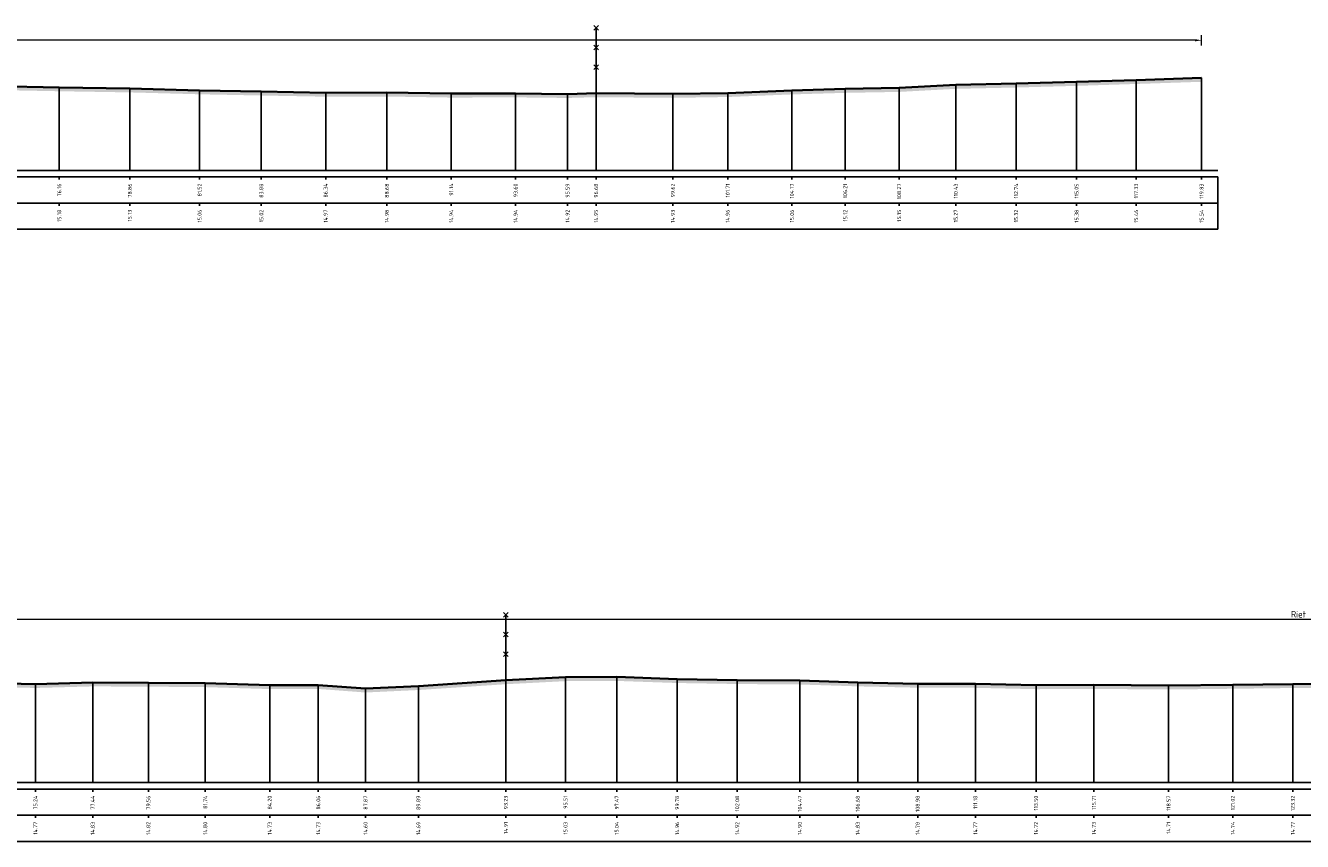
# Model space of a CAD drawing. Header units: metres. Extents: x 197883 to 206898, y 361907 to 364395.
# Tile 103 of 256: x 205859 to 205908, y 362873 to 362904. Entities that reach past the tile are written whole.
import ezdxf
from ezdxf.enums import TextEntityAlignment as Align

# ---------------------------------------------------------------- set-up
doc = ezdxf.new("R2010")
doc.units = ezdxf.units.M
doc.header["$PDMODE"] = 35
doc.header["$PDSIZE"] = 0.075
for name, color, linetype, lineweight in [('B-ME-IE-TERREINAFSCHEIDING_KUNSTMATIG_RASTERHEKWERK-SD', 20, 'Continuous', 25), ('X-ME-AL-PROFIEL_HUIDIG MAAIVELD-GD', 252, 'Continuous', 0), ('X-XX-AL-DETAIL1-M', 7, 'Continuous', 18), ('X-XX-AL-DWARSPROFIEL_PROFIELLIJN MAAIVELD-GD', 8, 'Continuous', 35)]:
    doc.layers.add(name, color=color, linetype=linetype, lineweight=lineweight)
doc.layers.add('X-ME-AL-PROFIELRASTER-S', color=7, linetype='Continuous')
doc.styles.add('NLCS-ISO-ANNOTATIVE-T18', font='NLCS-ISO.ttf', dxfattribs={"height": 1.8})
doc.styles.add('NLCS-ISO-M100-T25', font='NLCS-ISO.ttf', dxfattribs={"height": 0.25})
doc.dimstyles.new('NLCS-M100-T25-PIJL_L2_H1', dxfattribs={"dimscale": 0.1, "dimtxt": 2.5, "dimasz": 2.5, "dimexe": 2, "dimexo": 2, "dimgap": 0.7, "dimtad": 1, "dimzin": 0, "dimdsep": 46, "dimtxsty": 'NLCS-ISO-M100-T25', "dimcen": 0, "dimdle": 2, "dimclrd": 256, "dimclre": 256, "dimclrt": 256, "dimadec": 1, "dimazin": 0, "dimtfac": 1, "dimtdec": 3, "dimtofl": 0, "dimtmove": 0, "dimatfit": 3, "dimfxl": 2, "dimfxlon": 1, "dimtfillclr": 256, "dimtolj": 1, "dimtzin": 0, "dimlwd": -1, "dimlwe": -1, "dimarcsym": 0})

# ---------------------------------------------------------------- blocks, each defined once
blk = doc.blocks.new('SAL-PROFIELRASTER_BALK_EIND1-D')
at = {"color": 0, "linetype": 'ByBlock', "lineweight": -2}
blk.add_line((1, -12.5), (1, -2.5), dxfattribs=at)
at = {"color": 0, "linetype": 'ByBlock', "lineweight": -2, "flags": 128}
for points in [[(0, 0), (1, 0)], [(0, -2.5), (1, -2.5)], [(0, -12.5), (1, -12.5)]]:
    blk.add_lwpolyline(points, dxfattribs=at)
blk = doc.blocks.new('SAL-PROFIELRASTER_BALK_EIND2-D')
at = {"color": 0, "linetype": 'ByBlock', "lineweight": -2}
for p, q in [((1, -2.5), (1, -12.5)), ((1, -12.5), (0, -12.5))]:
    blk.add_line(p, q, dxfattribs=at)
blk = doc.blocks.new('SAL-PROFIELRASTER_BALK_DATA-D')
at = {"color": 0, "linetype": 'ByBlock', "lineweight": -2}
blk.add_lwpolyline([(0, -3.5), (0, -2.5)], dxfattribs=at)
at = {"color": 0, "linetype": 'ByBlock', "lineweight": -2, "style": 'NLCS-ISO-ANNOTATIVE-T18'}
blk.add_attdef('GETAL', text='', height=1.5, rotation=90, dxfattribs=at).set_placement((0.75, -5), align=Align.RIGHT)
blk = doc.blocks.new('SAL-PROFIELRASTER_AANHAAL-D')
at = {"color": 9, "linetype": 'ByBlock', "lineweight": -2, "flags": 128}
blk.add_lwpolyline([(0, 1), (0, 0)], dxfattribs=at)
blk = doc.blocks.new('*D25')
at = {"layer": 'Defpoints', "color": 0, "transparency": 16777216}
for p in [(205783.859, 362903.25), (205783.859, 362896.644), (205903.687, 362896.644)]:
    blk.add_point(p, dxfattribs=at)
at = {"layer": 'X-XX-AL-DETAIL1-M', "color": 253, "transparency": 16777216}
for p, q in [((205783.859, 362903.05), (205783.859, 362903.45)), ((205903.437, 362903.25), (205784.109, 362903.25)), ((205903.687, 362903.05), (205903.687, 362903.45))]:
    blk.add_line(p, q, dxfattribs=at)
for points in [[(205784.109, 362903.292), (205784.109, 362903.208), (205783.859, 362903.25)], [(205903.437, 362903.292), (205903.437, 362903.208), (205903.687, 362903.25)]]:
    blk.add_solid(points, dxfattribs=at)
at = {"layer": 'X-XX-AL-DETAIL1-M', "color": 253, "transparency": 16777216, "insert": (205843.773, 362903.445), "char_height": 0.25, "attachment_point": 5, "style": 'NLCS-ISO-M100-T25'}
blk.add_mtext('\\A1;Gras', dxfattribs=at)
blk = doc.blocks.new('SIE-RASTERHEKWERK-SOD')
at = {"flags": 128}
for points in [[(-0.035, 1.035), (0.035, 0.965)], [(-0.035, 0.965), (0, 1), (0.035, 1.035)], [(0, 0), (0, 1)], [(-0.035, 0.735), (0.035, 0.665)], [(-0.035, 0.665), (0, 0.7), (0.035, 0.735)], [(-0.035, 0.435), (0.035, 0.365)], [(-0.035, 0.365), (0, 0.4), (0.035, 0.435)]]:
    blk.add_lwpolyline(points, dxfattribs=at)
blk = doc.blocks.new('*D28')
at = {"layer": 'Defpoints', "color": 0, "transparency": 16777216}
for p in [(205818.855, 362881.109), (205818.855, 362872.994), (205995.924, 362872.994)]:
    blk.add_point(p, dxfattribs=at)
at = {"layer": 'X-XX-AL-DETAIL1-M', "color": 253, "transparency": 16777216}
for p, q in [((205818.855, 362880.909), (205818.855, 362881.309)), ((205995.924, 362880.909), (205995.924, 362881.309)), ((205995.674, 362881.109), (205819.105, 362881.109))]:
    blk.add_line(p, q, dxfattribs=at)
for points in [[(205819.105, 362881.151), (205819.105, 362881.067), (205818.855, 362881.109)], [(205995.674, 362881.151), (205995.674, 362881.067), (205995.924, 362881.109)]]:
    blk.add_solid(points, dxfattribs=at)
at = {"layer": 'X-XX-AL-DETAIL1-M', "color": 253, "transparency": 16777216, "insert": (205907.39, 362881.304), "char_height": 0.25, "attachment_point": 5, "style": 'NLCS-ISO-M100-T25'}
blk.add_mtext('\\A1;Riet', dxfattribs=at)

msp = doc.modelspace()

# ---------------------------------------------------------------- hatches: boundary and pattern name
at = {"layer": 'X-ME-AL-PROFIEL_HUIDIG MAAIVELD-GD'}
h = msp.add_hatch(dxfattribs=at)
h.set_pattern_fill('AGR-MAAIVELD', color=256, scale=0.05, pattern_type=2)
h.set_pattern_definition([(45, (-18.88385, -711.9343), (-0.25000007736, 0.25000007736), []), (45, (-18.91956, -711.8986), (0, 0.50000015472), [0.3535535, -0.3535535]), (45, (-18.95528, -711.86288), (0, 0.50000015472), [0.3535535, -0.3535535]), (45, (-18.9915, -711.82667), (0, 0.50000015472), [0.3535535, -0.3535535]), (45, (-19.0267, -711.79145), (0, 0.50000015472), [0.3535535, -0.3535535]), (45, (-19.06242, -711.75574), (0, 0.50000015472), [0.3535535, -0.3535535]), (45, (-19.09813, -711.72002), (0, 0.50000015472), [0.3535535, -0.3535535]), (315, (-18.88385, -711.9343), (0.25000007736, 0.25000007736), []), (315, (-18.84813, -711.8986), (0.50000015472, -1e-16), [0.3535535, -0.3535535]), (315, (-18.81242, -711.86288), (0.50000015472, -1e-16), [0.3535535, -0.3535535]), (315, (-18.7762, -711.82667), (0.50000015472, -1e-16), [0.3535535, -0.3535535]), (315, (-18.741, -711.79145), (0.50000015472, -1e-16), [0.3535535, -0.3535535]), (315, (-18.70528, -711.75574), (0.50000015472, -1e-16), [0.3535535, -0.3535535]), (315, (-18.66956, -711.72002), (0.50000015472, -1e-16), [0.3535535, -0.3535535])])
h.paths.add_polyline_path([(205903.687, 362901.812), (205901.187, 362901.73), (205898.907, 362901.657), (205896.597, 362901.594), (205894.291, 362901.544), (205892.127, 362901.426), (205890.065, 362901.39), (205888.026, 362901.33), (205885.573, 362901.231), (205883.475, 362901.199), (205880.539, 362901.225), (205879.449, 362901.195), (205877.463, 362901.217), (205875.002, 362901.21), (205872.541, 362901.249), (205870.202, 362901.243), (205867.741, 362901.288), (205865.383, 362901.335), (205862.715, 362901.407), (205860.017, 362901.451), (205857.541, 362901.498), (205855.011, 362901.465), (205852.14, 362901.43), (205849.66, 362901.369), (205847.085, 362901.308), (205844.646, 362901.27), (205842.276, 362901.243), (205839.852, 362901.245), (205837.317, 362901.25), (205834.727, 362901.225), (205831.927, 362901.242), (205829.404, 362901.235), (205826.523, 362901.261), (205823.814, 362901.32), (205821.16, 362901.381), (205818.729, 362901.434), (205815.97, 362901.446), (205813.518, 362901.427), (205811.151, 362901.419), (205808.854, 362901.325), (205806.357, 362901.233), (205804.115, 362901.135), (205801.515, 362901.13), (205798.988, 362901.178), (205796.748, 362901.231), (205794.686, 362901.281), (205792.511, 362901.308), (205790.427, 362901.372), (205788.187, 362901.405), (205785.926, 362901.458), (205783.859, 362901.461), (205783.859, 362901.311), (205785.926, 362901.308), (205788.187, 362901.255), (205790.427, 362901.222), (205792.511, 362901.158), (205794.686, 362901.131), (205796.748, 362901.081), (205798.988, 362901.028), (205801.515, 362900.98), (205804.115, 362900.985), (205806.357, 362901.083), (205808.854, 362901.175), (205811.151, 362901.269), (205813.518, 362901.277), (205815.97, 362901.296), (205818.729, 362901.284), (205821.16, 362901.231), (205823.814, 362901.17), (205826.523, 362901.111), (205829.404, 362901.085), (205831.927, 362901.092), (205834.727, 362901.075), (205837.317, 362901.1), (205839.852, 362901.095), (205842.276, 362901.093), (205844.646, 362901.12), (205847.085, 362901.158), (205849.66, 362901.219), (205852.14, 362901.28), (205855.011, 362901.315), (205857.541, 362901.348), (205860.017, 362901.301), (205862.715, 362901.257), (205865.383, 362901.185), (205867.741, 362901.138), (205870.202, 362901.093), (205872.541, 362901.099), (205875.002, 362901.06), (205877.463, 362901.067), (205879.449, 362901.045), (205880.539, 362901.075), (205883.475, 362901.049), (205885.573, 362901.081), (205888.026, 362901.18), (205890.065, 362901.24), (205892.127, 362901.276), (205894.291, 362901.394), (205896.597, 362901.444), (205898.907, 362901.507), (205901.187, 362901.58), (205903.687, 362901.662)])
h = msp.add_hatch(dxfattribs=at)
h.set_pattern_fill('AGR-MAAIVELD', color=256, scale=0.05, pattern_type=2)
h.set_pattern_definition([(45, (-15.32153, -703.53264), (-0.25000007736, 0.25000007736), []), (45, (-15.35724, -703.49692), (0, 0.50000015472), [0.3535535, -0.3535535]), (45, (-15.39296, -703.4612), (0, 0.50000015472), [0.3535535, -0.3535535]), (45, (-15.42917, -703.425), (0, 0.50000015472), [0.3535535, -0.3535535]), (45, (-15.4644, -703.38978), (0, 0.50000015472), [0.3535535, -0.3535535]), (45, (-15.5001, -703.35407), (0, 0.50000015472), [0.3535535, -0.3535535]), (45, (-15.5358, -703.31835), (0, 0.50000015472), [0.3535535, -0.3535535]), (315, (-15.32153, -703.53264), (0.25000007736, 0.25000007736), []), (315, (-15.2858, -703.49692), (0.50000015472, -1e-16), [0.3535535, -0.3535535]), (315, (-15.2501, -703.4612), (0.50000015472, -1e-16), [0.3535535, -0.3535535]), (315, (-15.2139, -703.425), (0.50000015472, -1e-16), [0.3535535, -0.3535535]), (315, (-15.17867, -703.38978), (0.50000015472, -1e-16), [0.3535535, -0.3535535]), (315, (-15.14296, -703.35407), (0.50000015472, -1e-16), [0.3535535, -0.3535535]), (315, (-15.10724, -703.31835), (0.50000015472, -1e-16), [0.3535535, -0.3535535])])
h.paths.add_polyline_path([(205995.924, 362879.221), (205995.924, 362879.071), (205992.971, 362879.028), (205989.945, 362878.992), (205987.223, 362878.94), (205984.465, 362878.863), (205981.515, 362878.743), (205978.273, 362878.564), (205976.217, 362878.43), (205975.621, 362878.372), (205974.004, 362878.348), (205972.25, 362878.288), (205969.939, 362878.257), (205968.077, 362878.275), (205965.901, 362878.308), (205963.677, 362878.259), (205961.514, 362878.331), (205959.654, 362878.43), (205957.99, 362878.452), (205956.042, 362878.48), (205954.22, 362878.553), (205952.144, 362878.597), (205949.867, 362878.658), (205947.637, 362878.811), (205945.279, 362878.882), (205942.844, 362878.899), (205940.621, 362878.866), (205938.126, 362878.844), (205935.748, 362878.844), (205933.204, 362878.783), (205930.621, 362878.739), (205928.248, 362878.721), (205925.893, 362878.678), (205923.38, 362878.661), (205921.167, 362878.622), (205918.63, 362878.598), (205916.418, 362878.555), (205914.219, 362878.525), (205911.604, 362878.486), (205909.396, 362878.498), (205907.176, 362878.485), (205904.883, 362878.456), (205902.424, 362878.428), (205899.574, 362878.451), (205897.358, 362878.44), (205895.039, 362878.492), (205892.834, 362878.498), (205890.543, 362878.548), (205888.33, 362878.619), (205885.936, 362878.638), (205883.638, 362878.676), (205881.331, 362878.756), (205879.37, 362878.747), (205877.09, 362878.63), (205873.745, 362878.408), (205871.724, 362878.313), (205869.918, 362878.45), (205868.063, 362878.444), (205865.599, 362878.519), (205863.422, 362878.536), (205861.295, 362878.546), (205859.103, 362878.487), (205856.9, 362878.538), (205854.418, 362878.56), (205852.037, 362878.596), (205849.958, 362878.614), (205847.634, 362878.625), (205845.298, 362878.646), (205842.904, 362878.628), (205840.811, 362878.681), (205838.605, 362878.72), (205836.552, 362878.833), (205834.464, 362878.979), (205832.108, 362879.027), (205829.943, 362879.115), (205827.929, 362879.184), (205825.673, 362879.212), (205824.184, 362879.206), (205823.473, 362879.186), (205821.783, 362879.104), (205821.138, 362878.95), (205820.017, 362878.555), (205818.855, 362877.936), (205818.159, 362878.004), (205817.319, 362877.917), (205816.53, 362877.468), (205815.313, 362877.405), (205814.035, 362877.415), (205813.023, 362877.344), (205811.893, 362877.452), (205810.562, 362877.381), (205808.935, 362877.36), (205807.576, 362877.689), (205806.226, 362877.973), (205804.533, 362878.11), (205802.096, 362878.45), (205800.841, 362878.958), (205799.567, 362879.547), (205797.97, 362879.928), (205795.609, 362879.931), (205793.104, 362879.947), (205790.518, 362879.911), (205786.722, 362879.916), (205783.859, 362879.891), (205783.859, 362880.041), (205786.722, 362880.066), (205790.518, 362880.061), (205793.104, 362880.097), (205795.609, 362880.081), (205797.97, 362880.078), (205799.567, 362879.697), (205800.841, 362879.108), (205802.096, 362878.6), (205804.533, 362878.26), (205806.226, 362878.123), (205807.576, 362877.839), (205808.935, 362877.51), (205810.562, 362877.531), (205811.893, 362877.602), (205813.023, 362877.494), (205814.035, 362877.565), (205815.313, 362877.555), (205816.53, 362877.618), (205817.319, 362878.067), (205818.159, 362878.154), (205818.855, 362878.086), (205820.017, 362878.705), (205821.138, 362879.1), (205821.783, 362879.254), (205823.473, 362879.336), (205824.184, 362879.356), (205825.673, 362879.362), (205827.929, 362879.334), (205829.943, 362879.265), (205832.108, 362879.177), (205834.464, 362879.129), (205836.552, 362878.983), (205838.605, 362878.87), (205840.811, 362878.831), (205842.904, 362878.778), (205845.298, 362878.796), (205847.634, 362878.775), (205849.958, 362878.764), (205852.037, 362878.746), (205854.418, 362878.71), (205856.9, 362878.688), (205859.103, 362878.637), (205861.295, 362878.696), (205863.422, 362878.686), (205865.599, 362878.669), (205868.063, 362878.594), (205869.918, 362878.6), (205871.724, 362878.463), (205873.745, 362878.558), (205877.09, 362878.78), (205879.37, 362878.897), (205881.331, 362878.906), (205883.638, 362878.826), (205885.936, 362878.788), (205888.33, 362878.769), (205890.543, 362878.698), (205892.834, 362878.648), (205895.039, 362878.642), (205897.358, 362878.59), (205899.574, 362878.601), (205902.424, 362878.578), (205904.883, 362878.606), (205907.176, 362878.635), (205909.396, 362878.648), (205911.604, 362878.636), (205914.219, 362878.675), (205916.418, 362878.705), (205918.63, 362878.748), (205921.167, 362878.772), (205923.38, 362878.811), (205925.893, 362878.828), (205928.248, 362878.871), (205930.621, 362878.889), (205933.204, 362878.933), (205935.748, 362878.994), (205938.126, 362878.994), (205940.621, 362879.016), (205942.844, 362879.049), (205945.279, 362879.032), (205947.637, 362878.961), (205949.867, 362878.808), (205952.144, 362878.747), (205954.22, 362878.703), (205956.042, 362878.63), (205957.99, 362878.602), (205959.654, 362878.58), (205961.514, 362878.481), (205963.677, 362878.409), (205965.901, 362878.458), (205968.077, 362878.425), (205969.939, 362878.407), (205972.25, 362878.438), (205974.004, 362878.498), (205975.621, 362878.522), (205976.217, 362878.58), (205978.273, 362878.714), (205981.515, 362878.893), (205984.465, 362879.013), (205987.223, 362879.09), (205989.945, 362879.142), (205992.971, 362879.178)])

# ---------------------------------------------------------------- linework, layer by layer
at = {"layer": 'X-XX-AL-DWARSPROFIEL_PROFIELLIJN MAAIVELD-GD'}
for points in [[(205857.541, 362901.498), (205860.017, 362901.451), (205862.715, 362901.407), (205865.383, 362901.335), (205867.741, 362901.288), (205870.202, 362901.243), (205872.541, 362901.249), (205875.002, 362901.21), (205877.463, 362901.217), (205879.449, 362901.195), (205880.539, 362901.225), (205883.475, 362901.199), (205885.573, 362901.231), (205888.026, 362901.33), (205890.065, 362901.39), (205892.127, 362901.426), (205894.291, 362901.544), (205896.597, 362901.594), (205898.907, 362901.657), (205901.187, 362901.73), (205903.687, 362901.812)], [(205856.9, 362878.688), (205859.103, 362878.637), (205861.295, 362878.696), (205863.422, 362878.686), (205865.599, 362878.669), (205868.063, 362878.594), (205869.918, 362878.6), (205871.724, 362878.463), (205873.745, 362878.558), (205877.09, 362878.78), (205879.37, 362878.897), (205881.331, 362878.906), (205883.638, 362878.826), (205885.936, 362878.788), (205888.33, 362878.769), (205890.543, 362878.698), (205892.834, 362878.648), (205895.039, 362878.642), (205897.358, 362878.59), (205899.574, 362878.601), (205902.424, 362878.578), (205904.883, 362878.606), (205907.176, 362878.635), (205909.396, 362878.648)]]:
    msp.add_lwpolyline(points, dxfattribs=at)

# ---------------------------------------------------------------- block references
at = {"layer": 'B-ME-IE-TERREINAFSCHEIDING_KUNSTMATIG_RASTERHEKWERK-SD', "xscale": 2.5, "yscale": 2.5, "zscale": 2.5}
for p in [(205880.539, 362901.225), (205877.09, 362878.78)]:
    msp.add_blockref('SIE-RASTERHEKWERK-SOD', p, dxfattribs=at)
at = {"layer": 'X-ME-AL-PROFIELRASTER-S'}
for p, yscale in [((205903.687, 362898.273), 3.539), ((205860.017, 362898.273), 3.178000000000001), ((205862.715, 362898.273), 3.134), ((205865.383, 362898.273), 3.061999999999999), ((205867.741, 362898.273), 3.015000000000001), ((205888.026, 362898.273), 3.057), ((205890.065, 362898.273), 3.117000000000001), ((205892.127, 362898.273), 3.153), ((205894.291, 362898.273), 3.271000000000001), ((205896.597, 362898.273), 3.321), ((205898.907, 362898.273), 3.384), ((205901.187, 362898.273), 3.457000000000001), ((205870.202, 362898.273), 2.970000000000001), ((205872.541, 362898.273), 2.976000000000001), ((205875.002, 362898.273), 2.936999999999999), ((205877.463, 362898.273), 2.944000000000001), ((205879.449, 362898.273), 2.922000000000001), ((205880.539, 362898.273), 2.952), ((205883.475, 362898.273), 2.926), ((205885.573, 362898.273), 2.958), ((205879.37, 362874.868), 4.029), ((205881.331, 362874.868), 4.038), ((205883.638, 362874.868), 3.958), ((205859.103, 362874.868), 3.769), ((205861.295, 362874.868), 3.827999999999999), ((205863.422, 362874.868), 3.818), ((205865.599, 362874.868), 3.801), ((205868.063, 362874.868), 3.726000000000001), ((205869.918, 362874.868), 3.731999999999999), ((205871.724, 362874.868), 3.595000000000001), ((205873.745, 362874.868), 3.69), ((205877.09, 362874.868), 3.912000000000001), ((205885.936, 362874.868), 3.92), ((205888.33, 362874.868), 3.901), ((205890.543, 362874.868), 3.83), ((205892.834, 362874.868), 3.779999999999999), ((205895.039, 362874.868), 3.773999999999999), ((205897.358, 362874.868), 3.722), ((205899.574, 362874.868), 3.733000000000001), ((205902.424, 362874.868), 3.710000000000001), ((205904.883, 362874.868), 3.738), ((205907.176, 362874.868), 3.766999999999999)]:
    msp.add_blockref('SAL-PROFIELRASTER_AANHAAL-D', p, dxfattribs=dict(at, yscale=yscale))
at = {"layer": 'X-ME-AL-PROFIELRASTER-S', "yscale": 0.1}
for name, p, xscale, zscale in [('SAL-PROFIELRASTER_BALK_EIND1-D', (205783.859, 362898.273), 120.4528131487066, 120.4528131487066), ('SAL-PROFIELRASTER_BALK_EIND2-D', (205783.859, 362897.273), 120.4528131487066, 120.4528131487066), ('SAL-PROFIELRASTER_BALK_EIND1-D', (205783.859, 362874.868), 212.690473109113, 212.690473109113), ('SAL-PROFIELRASTER_BALK_EIND2-D', (205783.859, 362873.868), 212.690473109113, 212.690473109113)]:
    msp.add_blockref(name, p, dxfattribs=dict(at, xscale=xscale, zscale=zscale))
at = {"layer": 'X-ME-AL-PROFIELRASTER-S', "xscale": 0.1, "yscale": 0.1, "zscale": 0.1}
for p, values in [((205860.017, 362898.273), {'GETAL': '76.16'}), ((205862.715, 362898.273), {'GETAL': '78.86'}), ((205865.383, 362898.273), {'GETAL': '81.52'}), ((205867.741, 362898.273), {'GETAL': '83.88'}), ((205870.202, 362898.273), {'GETAL': '86.34'}), ((205872.541, 362898.273), {'GETAL': '88.68'}), ((205875.002, 362898.273), {'GETAL': '91.14'}), ((205877.463, 362898.273), {'GETAL': '93.60'}), ((205879.449, 362898.273), {'GETAL': '95.59'}), ((205880.539, 362898.273), {'GETAL': '96.68'}), ((205883.475, 362898.273), {'GETAL': '99.62'}), ((205885.573, 362898.273), {'GETAL': '101.71'}), ((205888.026, 362898.273), {'GETAL': '104.17'}), ((205890.065, 362898.273), {'GETAL': '106.21'}), ((205892.127, 362898.273), {'GETAL': '108.27'}), ((205894.291, 362898.273), {'GETAL': '110.43'}), ((205896.597, 362898.273), {'GETAL': '112.74'}), ((205898.907, 362898.273), {'GETAL': '115.05'}), ((205901.187, 362898.273), {'GETAL': '117.33'}), ((205903.687, 362898.273), {'GETAL': '119.83'}), ((205860.017, 362897.273), {'GETAL': '15.18'}), ((205862.715, 362897.273), {'GETAL': '15.13'}), ((205865.383, 362897.273), {'GETAL': '15.06'}), ((205867.741, 362897.273), {'GETAL': '15.02'}), ((205870.202, 362897.273), {'GETAL': '14.97'}), ((205872.541, 362897.273), {'GETAL': '14.98'}), ((205875.002, 362897.273), {'GETAL': '14.94'}), ((205877.463, 362897.273), {'GETAL': '14.94'}), ((205879.449, 362897.273), {'GETAL': '14.92'}), ((205880.539, 362897.273), {'GETAL': '14.95'}), ((205883.475, 362897.273), {'GETAL': '14.93'}), ((205885.573, 362897.273), {'GETAL': '14.96'}), ((205888.026, 362897.273), {'GETAL': '15.06'}), ((205890.065, 362897.273), {'GETAL': '15.12'}), ((205892.127, 362897.273), {'GETAL': '15.15'}), ((205894.291, 362897.273), {'GETAL': '15.27'}), ((205896.597, 362897.273), {'GETAL': '15.32'}), ((205898.907, 362897.273), {'GETAL': '15.38'}), ((205901.187, 362897.273), {'GETAL': '15.46'}), ((205903.687, 362897.273), {'GETAL': '15.54'}), ((205859.103, 362874.868), {'GETAL': '75.24'}), ((205861.295, 362874.868), {'GETAL': '77.44'}), ((205863.422, 362874.868), {'GETAL': '79.56'}), ((205865.599, 362874.868), {'GETAL': '81.74'}), ((205868.063, 362874.868), {'GETAL': '84.20'}), ((205869.918, 362874.868), {'GETAL': '86.06'}), ((205871.724, 362874.868), {'GETAL': '87.87'}), ((205873.745, 362874.868), {'GETAL': '89.89'}), ((205877.09, 362874.868), {'GETAL': '93.23'}), ((205879.37, 362874.868), {'GETAL': '95.51'}), ((205881.331, 362874.868), {'GETAL': '97.47'}), ((205883.638, 362874.868), {'GETAL': '99.78'}), ((205885.936, 362874.868), {'GETAL': '102.08'}), ((205888.33, 362874.868), {'GETAL': '104.47'}), ((205890.543, 362874.868), {'GETAL': '106.68'}), ((205892.834, 362874.868), {'GETAL': '108.98'}), ((205895.039, 362874.868), {'GETAL': '111.18'}), ((205897.358, 362874.868), {'GETAL': '113.50'}), ((205899.574, 362874.868), {'GETAL': '115.71'}), ((205902.424, 362874.868), {'GETAL': '118.57'}), ((205904.883, 362874.868), {'GETAL': '121.02'}), ((205907.176, 362874.868), {'GETAL': '123.32'}), ((205859.103, 362873.868), {'GETAL': '14.77'}), ((205861.295, 362873.868), {'GETAL': '14.83'}), ((205863.422, 362873.868), {'GETAL': '14.82'}), ((205865.599, 362873.868), {'GETAL': '14.80'}), ((205868.063, 362873.868), {'GETAL': '14.73'}), ((205869.918, 362873.868), {'GETAL': '14.73'}), ((205871.724, 362873.868), {'GETAL': '14.60'}), ((205873.745, 362873.868), {'GETAL': '14.69'}), ((205877.09, 362873.868), {'GETAL': '14.91'}), ((205879.37, 362873.868), {'GETAL': '15.03'}), ((205881.331, 362873.868), {'GETAL': '15.04'}), ((205883.638, 362873.868), {'GETAL': '14.96'}), ((205885.936, 362873.868), {'GETAL': '14.92'}), ((205888.33, 362873.868), {'GETAL': '14.90'}), ((205890.543, 362873.868), {'GETAL': '14.83'}), ((205892.834, 362873.868), {'GETAL': '14.78'}), ((205895.039, 362873.868), {'GETAL': '14.77'}), ((205897.358, 362873.868), {'GETAL': '14.72'}), ((205899.574, 362873.868), {'GETAL': '14.73'}), ((205902.424, 362873.868), {'GETAL': '14.71'}), ((205904.883, 362873.868), {'GETAL': '14.74'}), ((205907.176, 362873.868), {'GETAL': '14.77'})]:
    msp.add_blockref('SAL-PROFIELRASTER_BALK_DATA-D', p, dxfattribs=at).add_auto_attribs(values)

# ---------------------------------------------------------------- dimensions: what is measured, and where the dimension line sits
at = {"layer": 'X-XX-AL-DETAIL1-M', "color": 253}
for base, p1, p2, text, picture, middle in [((205783.859, 362903.25), (205903.687, 362896.644), (205783.859, 362896.644), 'Gras', '*D25', (205843.773, 362903.25)), ((205818.855, 362881.109), (205995.924, 362872.994), (205818.855, 362872.994), 'Riet', '*D28', (205907.39, 362881.109))]:
    dim = msp.add_linear_dim(base=base, p1=p1, p2=p2, text=text, dimstyle='NLCS-M100-T25-PIJL_L2_H1', override={"dimclrd": 253, "dimclre": 253, "dimclrt": 253}, dxfattribs=at)
    dim.commit()
    dim.dimension.update_dxf_attribs({"geometry": picture, "text_midpoint": middle, "dimtype": 160})

doc.saveas('drawing.dxf')
